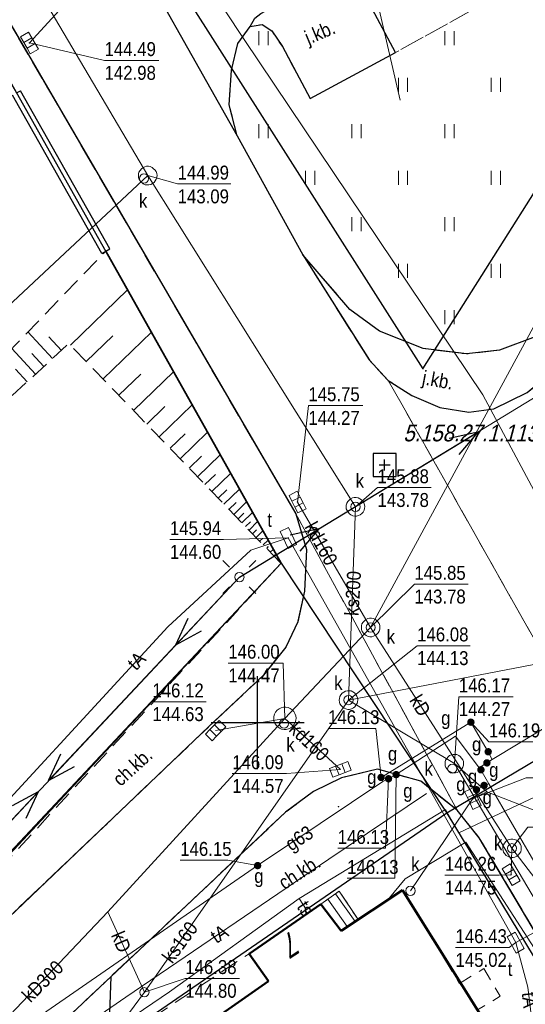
# Model space of a CAD drawing. Header units: metres. Extents: x 5552311 to 5555313, y 5709371 to 5712599.
# Tile 51 of 71: x 5554537 to 5554564, y 5710685 to 5710738. Entities that reach past the tile are written whole.
import ezdxf
from ezdxf.enums import TextEntityAlignment as Align

# ---------------------------------------------------------------- set-up
doc = ezdxf.new("R2010")
doc.units = ezdxf.units.M
doc.header["$MEASUREMENT"] = 0
for name, pattern in [('1.0_0.5', [1.5, 1, -0.5]), ('1.5_0.5', [2, 1.5, -0.5]), ('suep_nn_500', [0])]:
    doc.linetypes.add(name, pattern=pattern)
doc.layers.get('0').update_dxf_attribs({"color": 2, "linetype": 'CONTINUOUS', "lineweight": 5})
for name, color, linetype in [('000 Inne (niezydentyfikowane)', 7, 'CONTINUOUS'), ('203-punkt graniczny', 7, 'CONTINUOUS'), ('217-kontur klasyfikacyjny', 7, 'CONTINUOUS'), ('218-kontur użytku gruntowego', 60, 'CONTINUOUS'), ('219-działka ewidencyjna', 7, 'CONTINUOUS'), ('238-Punkt adresowy budynku', 7, 'CONTINUOUS'), ('312-budynek ewidencyjny', 7, 'CONTINUOUS'), ('352-schody', 7, 'CONTINUOUS'), ('chodnik', 7, 'CONTINUOUS'), ('chodnik-Atr17', 7, 'CONTINUOUS'), ('jezdnia', 7, 'CONTINUOUS'), ('jezdnia-Atr17', 7, 'CONTINUOUS'), ('kratka ściekowa', 7, 'CONTINUOUS'), ('krawężnik', 7, 'CONTINUOUS'), ('latarnia', 7, 'CONTINUOUS'), ('ogrodzenie trwałe', 7, 'CONTINUOUS'), ('przewód elektroenergetyczny niskiego napięcia', 7, 'CONTINUOUS'), ('przewód elektroenergetyczny podziemny', 7, 'CONTINUOUS'), ('przewód gazowy', 7, 'CONTINUOUS'), ('przewód gazowy-Atr1', 7, 'CONTINUOUS'), ('przewód kanalizacyjny', 7, 'CONTINUOUS'), ('przewód kanalizacyjny-Atr1', 7, 'CONTINUOUS'), ('przewód telekomunikacyjny podziemny', 7, 'CONTINUOUS'), ('przewód telekomunikacyjny podziemny-Atr1', 7, 'CONTINUOUS'), ('przewód wodociągowy', 7, 'CONTINUOUS'), ('rzedna', 7, 'CONTINUOUS'), ('rzedna-Atr2', 7, 'CONTINUOUS'), ('rzedna-Atr3', 7, 'CONTINUOUS'), ('skarpa nieumocniona', 7, 'CONTINUOUS'), ('studnia kanalizacyjna', 7, 'CONTINUOUS'), ('szafa telekomunikacyjna lub kontener', 7, 'CONTINUOUS'), ('szafa telekomunikacyjna lub kontener-Atr17', 7, 'CONTINUOUS'), ('Szczegółowa osnowa geodezyjna pozioma', 7, 'CONTINUOUS'), ('Szczegółowa osnowa geodezyjna pozioma-Atr103', 7, 'CONTINUOUS'), ('słup przewodów napowietrznych', 7, 'CONTINUOUS'), ('trawnik', 7, 'CONTINUOUS'), ('Wstawianie ramki sekcyjnej z opisem', 7, 'CONTINUOUS'), ('właz do komory lub kanału - okrągły', 7, 'CONTINUOUS'), ('właz do komory lub kanału - okrągły-Atr17', 7, 'CONTINUOUS'), ('zasuwa lub zawór', 7, 'CONTINUOUS'), ('zasuwa lub zawór-Atr17', 7, 'CONTINUOUS'), ('ściana oporowa (linia)', 7, 'CONTINUOUS')]:
    doc.layers.add(name, color=color, linetype=linetype)
doc.styles.get("Standard").update_dxf_attribs({"font": 'Working1250', "width": 0.75})
doc.linetypes.add('902-500', pattern='A,3.75,0,[1,ksztalty.shx,S=0.5,R=0,X=0,Y=0],3.75', length=7.5)
doc.linetypes.add('otdn_500', pattern='A,5,0,[21,ksztalty.shx,S=0.5,R=0,X=0,Y=0]', length=5)

# ---------------------------------------------------------------- blocks, each defined once
blk = doc.blocks.new('203')
at = {"linetype": 'Continuous', "lineweight": 0}
h = blk.add_hatch(color=94, dxfattribs=at)
edge = h.paths.add_edge_path()
edge.add_arc((0, 0), 0.045, 0, 360)
blk = doc.blocks.new('US05')
at = {"color": 0, "linetype": 'Continuous', "lineweight": 13}
for p, q in [((-0.525, -0.25), (-0.525, 0.25)), ((-0.525, 0.25), (-0.175, 0.25)), ((-0.175, -0.25), (-0.175, 0.25)), ((-0.175, 0.25), (0.175, 0.25)), ((0.175, -0.25), (0.175, 0.25)), ((0.175, 0.25), (0.525, 0.25)), ((0.525, -0.25), (0.525, 0.25)), ((-0.525, -0.25), (-0.175, -0.25)), ((-0.175, -0.25), (0.175, -0.25)), ((0.175, -0.25), (0.525, -0.25))]:
    blk.add_line(p, q, dxfattribs=at)
blk = doc.blocks.new('PW01')
at = {"linetype": 'Continuous', "lineweight": 13}
h = blk.add_hatch(color=0, dxfattribs=at)
edge = h.paths.add_edge_path()
edge.add_arc((0, 0), 0.045, 0, 360)
blk = doc.blocks.new('US22')
at = {"color": 0, "linetype": 'Continuous', "lineweight": 13}
blk.add_circle((0, 0), 0.25, dxfattribs=at)
blk = doc.blocks.new('US25')
at = {"linetype": 'Continuous', "lineweight": 0}
h = blk.add_hatch(color=0, dxfattribs=at)
edge = h.paths.add_edge_path()
edge.add_arc((0, 0), 0.2, 0, 360)
blk = doc.blocks.new('US20')
at = {"color": 0, "linetype": 'Continuous', "lineweight": 13}
for p, q in [((-0.5, -0.25), (-0.5, 0.25)), ((-0.5, 0.25), (0.5, 0.25)), ((0.5, -0.25), (0.5, 0.25)), ((-0.5, -0.25), (0.5, -0.25))]:
    blk.add_line(p, q, dxfattribs=at)
blk = doc.blocks.new('SUEP1')
at = {"color": 0, "linetype": 'Continuous'}
for p, q in [((0, 0), (5, 0)), ((5, 0), (3.5, 0.5)), ((5, 0), (3.5, -0.5)), ((5, 0), (15, 0)), ((15, 0), (13.5, 0.5)), ((15, 0), (13.5, -0.5))]:
    blk.add_line(p, q, dxfattribs=at)
blk = doc.blocks.new('TU04')
at = {"color": 0, "linetype": 'Continuous', "lineweight": 13}
for p, q in [((0, 0), (0, 0.75)), ((0.5, 0), (0.5, 0.75))]:
    blk.add_line(p, q, dxfattribs=at)
blk = doc.blocks.new('US15')
at = {"color": 0, "linetype": 'Continuous', "lineweight": 13}
blk.add_circle((0, 0), 0.25, dxfattribs=at)
blk = doc.blocks.new('SM01')
at = {"color": 0, "linetype": 'Continuous', "lineweight": 13}
for p, q in [((-0.53, 0.531), (-0.883, 0.884)), ((0.531, 0.531), (0.884, 0.884)), ((-0.53, -0.53), (-0.883, -0.883)), ((0.531, -0.53), (0.884, -0.883))]:
    blk.add_line(p, q, dxfattribs=at)
blk.add_circle((0, 0), 0.25, dxfattribs=at)
blk = doc.blocks.new('OSSP')
at = {"color": 0}
for p, q in [((-0.626, 0.625), (-0.626, -0.625)), ((-0.626, 0.625), (-0.626, -0.625)), ((0.624, 0.625), (-0.626, 0.625)), ((0.624, 0.625), (-0.626, 0.625)), ((0.624, -0.625), (0.624, 0.625)), ((0.624, -0.625), (0.624, 0.625)), ((0.3, 0), (-0.3, 0)), ((0.3, 0), (-0.3, 0)), ((0, -0.3), (0, 0.3)), ((0, -0.3), (0, 0.3)), ((-0.626, -0.625), (0.624, -0.625)), ((-0.626, -0.625), (0.624, -0.625))]:
    blk.add_line(p, q, dxfattribs=at)
blk = doc.blocks.new('RAMKA500K')
at = {"color": 0}
for p, q in [((150, 197.5), (150, 202.5)), ((147.5, 200), (152.5, 200))]:
    blk.add_line(p, q, dxfattribs=at)

msp = doc.modelspace()

# ---------------------------------------------------------------- linework, layer by layer
at = {"layer": '000 Inne (niezydentyfikowane)', "color": 8, "linetype": 'Continuous', "lineweight": 25, "flags": 128}
for points in [[(5554539.93, 5710720.29), (5554543.01, 5710723.26)], [(5554538.97, 5710719.56), (5554537.65, 5710721)], [(5554539.45, 5710720), (5554538.77, 5710720.73)], [(5554540.78, 5710719.4), (5554542.21, 5710720.78)], [(5554541.69, 5710718.47), (5554544.29, 5710720.98)], [(5554538.05, 5710718.72), (5554536.78, 5710720.1)], [(5554538.5, 5710719.14), (5554537.86, 5710719.84)], [(5554537.6, 5710718.31), (5554536.98, 5710718.99)], [(5554542.54, 5710717.59), (5554543.72, 5710718.73)], [(5554543.33, 5710716.77), (5554545.48, 5710718.85)], [(5554544.7, 5710715.36), (5554546.48, 5710717.08)], [(5554544.04, 5710716.03), (5554545.02, 5710716.98)], [(5554545.29, 5710714.74), (5554546.1, 5710715.52)], [(5554545.83, 5710714.18), (5554547.3, 5710715.61)], [(5554546.77, 5710713.21), (5554547.99, 5710714.39)], [(5554546.32, 5710713.67), (5554546.99, 5710714.32)], [(5554547.17, 5710712.79), (5554547.73, 5710713.33)], [(5554547.54, 5710712.41), (5554548.55, 5710713.38)], [(5554547.88, 5710712.06), (5554548.34, 5710712.5)], [(5554548.19, 5710711.74), (5554549.02, 5710712.55)], [(5554548.46, 5710711.45), (5554548.84, 5710711.82)], [(5554548.72, 5710711.19), (5554549.41, 5710711.86)], [(5554548.95, 5710710.95), (5554549.26, 5710711.26)], [(5554549.16, 5710710.74), (5554549.73, 5710711.29)], [(5554549.35, 5710710.54), (5554549.61, 5710710.79)], [(5554549.54, 5710710.34), (5554550, 5710710.8)], [(5554549.73, 5710710.15), (5554549.94, 5710710.35)], [(5554549.92, 5710709.95), (5554550.28, 5710710.3)], [(5554550.11, 5710709.75), (5554550.26, 5710709.9)], [(5554550.3, 5710709.56), (5554550.56, 5710709.81)], [(5554550.49, 5710709.36), (5554550.59, 5710709.46)], [(5554550.68, 5710709.16), (5554550.84, 5710709.31)], [(5554550.87, 5710708.96), (5554550.92, 5710709.02)], [(5554551.06, 5710708.77), (5554551.11, 5710708.82)]]:
    msp.add_lwpolyline(points, dxfattribs=at)
at = {"layer": '217-kontur klasyfikacyjny', "color": 3, "linetype": 'Continuous', "lineweight": 18, "flags": 128}
for points in [[(5554551.26, 5710708.56), (5554531.77, 5710743.2)], [(5554535.63, 5710691.83), (5554551.26, 5710708.56)]]:
    msp.add_lwpolyline(points, dxfattribs=at)
at = {"layer": '218-kontur użytku gruntowego', "linetype": 'Continuous', "lineweight": 9, "flags": 128}
for points in [[(5554551.26, 5710708.56), (5554531.77, 5710743.2)], [(5554531.77, 5710743.2), (5554551.26, 5710708.56)], [(5554535.63, 5710691.83), (5554551.26, 5710708.56)], [(5554551.26, 5710708.56), (5554535.63, 5710691.83)], [(5554560.18, 5710695.12), (5554536.59, 5710678.92)], [(5554536.59, 5710678.92), (5554560.18, 5710695.12)], [(5554569.11, 5710680.39), (5554560.18, 5710695.12)], [(5554560.18, 5710695.12), (5554569.11, 5710680.39)]]:
    msp.add_lwpolyline(points, dxfattribs=at)
at = {"layer": '219-działka ewidencyjna', "color": 94, "linetype": 'Continuous', "lineweight": 30, "flags": 128}
for points in [[(5554540.56, 5710747.79), (5554558.89, 5710719.02)], [(5554531.77, 5710743.2), (5554551.26, 5710708.56)], [(5554558.89, 5710719.02), (5554569.26, 5710735.43)], [(5554551.26, 5710708.56), (5554535.63, 5710691.83)], [(5554551.26, 5710708.56), (5554560.18, 5710695.12)], [(5554574.92, 5710703.89), (5554560.18, 5710695.12)], [(5554560.18, 5710695.12), (5554536.59, 5710678.92)], [(5554560.18, 5710695.12), (5554569.11, 5710680.39)]]:
    msp.add_lwpolyline(points, dxfattribs=at)
at = {"layer": '312-budynek ewidencyjny', "color": 8, "linetype": 'Continuous', "lineweight": 50, "flags": 128}
for points in [[(5554554.49, 5710688.81), (5554557.8, 5710690.99)], [(5554557.8, 5710690.99), (5554565.85, 5710678.11)], [(5554549.54, 5710687.57), (5554553.4, 5710690.24)], [(5554553.4, 5710690.24), (5554554.49, 5710688.81)], [(5554550.59, 5710686.09), (5554549.54, 5710687.57)], [(5554547.18, 5710683.71), (5554550.59, 5710686.09)]]:
    msp.add_lwpolyline(points, dxfattribs=at)
at = {"layer": '352-schody', "color": 8, "linetype": 'Continuous', "lineweight": 18, "flags": 128}
msp.add_lwpolyline([(5554555.4, 5710689.41), (5554554.49, 5710688.81), (5554553.4, 5710690.24), (5554554.39, 5710690.94)], close=True, dxfattribs=at)
msp.add_lwpolyline([(5554555.4, 5710689.41), (5554554.49, 5710688.81), (5554553.4, 5710690.24), (5554554.39, 5710690.94)], close=True, dxfattribs=at)
for points in [[(5554554.186, 5710690.796), (5554555.24, 5710689.305)], [(5554553.778, 5710690.507), (5554554.823, 5710689.029)]]:
    msp.add_lwpolyline(points, dxfattribs=at)
at = {"layer": 'chodnik', "color": 8, "linetype": '1.0_0.5', "lineweight": 18, "flags": 128}
for points in [[(5554554.93, 5710740.69), (5554557.41, 5710736.01), (5554562.06, 5710738.58), (5554559.52, 5710743.21)], [(5554547.38, 5710699.78), (5554550.31, 5710702.54), (5554551.51, 5710704.05), (5554552.16, 5710705.41), (5554552.53, 5710707.06), (5554552.63, 5710709.3), (5554552.05, 5710711.22), (5554536.22, 5710738.38), (5554534.52, 5710738.29), (5554535.52, 5710736.52), (5554537.04, 5710733.84), (5554541.84, 5710725.34), (5554551.26, 5710708.56), (5554528.82, 5710684.19), (5554530.25, 5710683.47)], [(5554543.06, 5710683.29), (5554549.54, 5710687.57), (5554553.4, 5710690.24), (5554554.39, 5710690.94), (5554555.4, 5710689.41), (5554557.8, 5710690.99), (5554560.86, 5710685.97), (5554562.16, 5710686.78), (5554563.05, 5710685.29), (5554561.83, 5710684.55), (5554565.85, 5710678.11), (5554569.6, 5710680.85), (5554561.92, 5710693.81), (5554560.73, 5710695.29), (5554558.78, 5710696.84), (5554556.44, 5710697.5), (5554554.52, 5710697.03), (5554553.01, 5710696.3), (5554551.5, 5710695.18), (5554542.1, 5710686.33), (5554542.04, 5710684.38)]]:
    msp.add_lwpolyline(points, close=True, dxfattribs=at)
at = {"layer": 'jezdnia', "color": 8, "linetype": '1.5_0.5', "lineweight": 18, "flags": 128}
for points in [[(5554518.33, 5710769.05), (5554532.95, 5710743.99), (5554536.22, 5710738.38), (5554552.05, 5710711.22), (5554560.73, 5710695.29), (5554561.92, 5710693.81), (5554569.6, 5710680.85), (5554575.73, 5710670.65), (5554603.83, 5710627.01), (5554609.82, 5710629.69), (5554596.71, 5710647.84), (5554578.75, 5710672.96), (5554575.45, 5710680.03), (5554574.11, 5710683.4), (5554573.92, 5710684.32), (5554574.13, 5710685.01), (5554574.57, 5710685.19), (5554574.89, 5710691.25), (5554574.9, 5710691.73), (5554573.99, 5710692.3), (5554571.83, 5710693.35), (5554570.46, 5710694.21), (5554569.64, 5710695.02), (5554566.41, 5710700.42), (5554565.96, 5710701.56), (5554565.65, 5710703.1), (5554557.03, 5710718.39), (5554556.01, 5710719.47), (5554552.43, 5710725.14), (5554548.9, 5710731.54), (5554542.14, 5710743.53), (5554541.8, 5710744.15), (5554539.98, 5710747.24), (5554537.84, 5710750.92), (5554526.91, 5710768.76), (5554523.93, 5710773.48)], [(5554583.32, 5710757.25), (5554582.15, 5710756.16), (5554581.15, 5710755.44), (5554580.04, 5710754.99), (5554578.58, 5710754.93), (5554574.16, 5710755.21), (5554571.79, 5710755.2), (5554569.58, 5710754.97), (5554567.72, 5710754.49), (5554565.98, 5710753.71), (5554555.53, 5710748.09), (5554551.94, 5710746.1), (5554545.43, 5710742.72), (5554544.88, 5710742.57), (5554544.11, 5710742.58), (5554543.22, 5710742.82), (5554542.14, 5710743.53), (5554548.9, 5710731.54), (5554548.47, 5710733.21), (5554548.59, 5710735.06), (5554548.93, 5710736.5), (5554549.6, 5710737.42), (5554549.85, 5710737.86), (5554550.17, 5710738.11), (5554554.93, 5710740.69), (5554559.52, 5710743.21), (5554569.53, 5710748.58), (5554570.15, 5710748.98), (5554570.99, 5710749), (5554571.98, 5710748.64), (5554573.22, 5710747.8), (5554574.58, 5710746.23), (5554575.17, 5710745.04), (5554575.37, 5710743.43), (5554575.1, 5710742.43)], [(5554557.03, 5710718.39), (5554565.65, 5710703.1), (5554565.71, 5710705.01), (5554566.29, 5710707.16), (5554566.78, 5710708.15), (5554567.85, 5710709.44), (5554569.93, 5710712.16), (5554571.95, 5710715.14), (5554573.35, 5710717.47), (5554574.34, 5710719.45), (5554575.76, 5710723.25), (5554577.25, 5710728.01), (5554577.94, 5710729.93), (5554579.03, 5710731.87), (5554580.33, 5710733.32), (5554587.63, 5710749.73), (5554588.09, 5710751.34), (5554588.86, 5710752.96), (5554583.32, 5710757.25), (5554575.1, 5710742.43), (5554571.11, 5710732), (5554568.07, 5710723.54), (5554566.52, 5710719.85), (5554565.82, 5710718.82), (5554564.49, 5710717.74), (5554562.71, 5710716.87), (5554561.36, 5710716.68), (5554559.8, 5710716.93), (5554558.29, 5710717.57)], [(5554549.6, 5710737.42), (5554550.25, 5710737.52), (5554550.77, 5710737.18), (5554551.33, 5710736.33), (5554552.82, 5710733.54), (5554557.41, 5710736.01), (5554554.93, 5710740.69), (5554550.17, 5710738.11), (5554549.85, 5710737.86)], [(5554568.07, 5710723.54), (5554566.61, 5710721.82), (5554564.93, 5710720.73), (5554563, 5710720.02), (5554561.23, 5710719.81), (5554558.9, 5710720.1), (5554556.56, 5710721.04), (5554554.96, 5710722.2), (5554552.43, 5710725.14), (5554556.01, 5710719.47), (5554557.03, 5710718.39), (5554558.29, 5710717.57), (5554559.8, 5710716.93), (5554561.36, 5710716.68), (5554562.71, 5710716.87), (5554564.49, 5710717.74), (5554565.82, 5710718.82), (5554566.52, 5710719.85)], [(5554552.05, 5710711.22), (5554552.63, 5710709.3), (5554552.53, 5710707.06), (5554552.16, 5710705.41), (5554551.51, 5710704.05), (5554550.31, 5710702.54), (5554547.38, 5710699.78), (5554530.25, 5710683.47), (5554518.24, 5710671.52), (5554515.19, 5710668.72), (5554512.43, 5710666.27), (5554509.44, 5710663.6), (5554503.12, 5710658.09), (5554494.7, 5710651.01), (5554489.25, 5710646.55), (5554488.04, 5710645.72), (5554487.11, 5710645.3), (5554485.69, 5710644.79), (5554478.94, 5710642.57), (5554477.43, 5710642.29), (5554475.08, 5710642.25), (5554473.42, 5710642.28), (5554472.43, 5710638.71), (5554473.93, 5710638.51), (5554474.43, 5710637.77), (5554474.72, 5710636.97), (5554474.66, 5710636.42), (5554473.93, 5710635.73), (5554466.73, 5710630.76), (5554450.45, 5710621.12), (5554425.4, 5710609.05), (5554418.6, 5710605.89), (5554417.15, 5710605.26), (5554415.76, 5710605.21), (5554414.27, 5710606.27), (5554419.6, 5710598.38), (5554419.68, 5710600.26), (5554420.54, 5710601.39), (5554426.32, 5710604.38), (5554450.17, 5710615.94), (5554455.64, 5710618.96), (5554457.51, 5710620.02), (5554470.33, 5710627.61), (5554480.55, 5710633.59), (5554490.93, 5710638.9), (5554493.53, 5710640.11), (5554500.28, 5710648.12), (5554500.93, 5710648.88), (5554511.72, 5710657.89), (5554514.76, 5710660.52), (5554517.05, 5710662.45), (5554519.99, 5710665.18), (5554525.09, 5710670.03), (5554526.61, 5710671.37), (5554527.35, 5710672.08), (5554528.16, 5710672.64), (5554535.47, 5710679.96), (5554536.25, 5710680.82), (5554537.58, 5710682.07), (5554542.1, 5710686.33), (5554551.5, 5710695.18), (5554553.01, 5710696.3), (5554554.52, 5710697.03), (5554556.44, 5710697.5), (5554558.78, 5710696.84), (5554560.73, 5710695.29)], [(5554540.13, 5710681.31), (5554543.06, 5710683.29), (5554542.04, 5710684.38), (5554542.1, 5710686.33), (5554537.58, 5710682.07), (5554539.48, 5710682)]]:
    msp.add_lwpolyline(points, close=True, dxfattribs=at)
at = {"layer": 'krawężnik', "color": 8, "linetype": 'Continuous', "lineweight": 25, "flags": 128}
for points in [[(5554542.14, 5710743.53), (5554548.9, 5710731.54)], [(5554549.6, 5710737.42), (5554549.85, 5710737.86), (5554550.17, 5710738.11), (5554554.93, 5710740.69)], [(5554552.82, 5710733.54), (5554557.41, 5710736.01), (5554554.93, 5710740.69)], [(5554536.22, 5710738.38), (5554552.05, 5710711.22), (5554552.63, 5710709.3), (5554552.53, 5710707.06), (5554552.16, 5710705.41), (5554551.51, 5710704.05), (5554550.31, 5710702.54), (5554547.38, 5710699.78), (5554530.25, 5710683.47)], [(5554548.9, 5710731.54), (5554548.47, 5710733.21), (5554548.59, 5710735.06), (5554548.93, 5710736.5), (5554549.6, 5710737.42)], [(5554549.6, 5710737.42), (5554550.25, 5710737.52), (5554550.77, 5710737.18), (5554551.33, 5710736.33), (5554552.82, 5710733.54)], [(5554548.9, 5710731.54), (5554552.43, 5710725.14)], [(5554568.07, 5710723.54), (5554566.61, 5710721.82), (5554564.93, 5710720.73), (5554563, 5710720.02), (5554561.23, 5710719.81), (5554558.9, 5710720.1), (5554556.56, 5710721.04), (5554554.96, 5710722.2), (5554552.43, 5710725.14)], [(5554552.43, 5710725.14), (5554556.01, 5710719.47), (5554557.03, 5710718.39), (5554558.29, 5710717.57), (5554559.8, 5710716.93), (5554561.36, 5710716.68), (5554562.71, 5710716.87), (5554564.49, 5710717.74), (5554565.82, 5710718.82), (5554566.52, 5710719.85), (5554568.07, 5710723.54)], [(5554569.6, 5710680.85), (5554561.92, 5710693.81), (5554560.73, 5710695.29), (5554558.78, 5710696.84), (5554556.44, 5710697.5), (5554554.52, 5710697.03), (5554553.01, 5710696.3), (5554551.5, 5710695.18), (5554542.1, 5710686.33)], [(5554537.58, 5710682.07), (5554542.1, 5710686.33)], [(5554542.1, 5710686.33), (5554542.04, 5710684.38), (5554543.06, 5710683.29)]]:
    msp.add_lwpolyline(points, dxfattribs=at)
at = {"layer": 'ogrodzenie trwałe', "color": 8, "linetype": '902-500', "lineweight": 35, "flags": 128}
msp.add_lwpolyline([(5554526.67, 5710682.37), (5554551.26, 5710708.56), (5554541.84, 5710725.34)], dxfattribs=at)
at = {"layer": 'przewód elektroenergetyczny niskiego napięcia', "color": 1, "linetype": 'suep_nn_500', "lineweight": 18, "flags": 128}
for points in [[(5554549.02, 5710707.82), (5554592.74, 5710734.42)], [(5554592.74, 5710734.42), (5554549.02, 5710707.82)], [(5554527.93, 5710685.33), (5554549.02, 5710707.82)]]:
    msp.add_lwpolyline(points, dxfattribs=at)
at = {"layer": 'przewód elektroenergetyczny podziemny', "color": 1, "linetype": 'Continuous', "lineweight": 18, "flags": 128}
msp.add_lwpolyline([(5554594.82, 5710652.52), (5554583.35, 5710666.71), (5554579.37, 5710672.77), (5554575.71, 5710680.04), (5554574.03, 5710684.3), (5554568.75, 5710681.89), (5554561.2, 5710693.57), (5554557.94, 5710691.6), (5554557.01, 5710690.47)], dxfattribs=at)
at = {"layer": 'przewód gazowy', "color": 40, "linetype": 'Continuous', "lineweight": 18, "flags": 128}
for points in [[(5554562.62, 5710698.02), (5554566.63, 5710700.44), (5554569.08, 5710704.48), (5554570.03, 5710709.35), (5554574.01, 5710732.01), (5554575.76, 5710735.15), (5554579.54, 5710741.73)], [(5554562.62, 5710698.02), (5554562.4, 5710698.43), (5554561.47, 5710700.02), (5554556.64, 5710697.05), (5554556.74, 5710696.83)], [(5554556.74, 5710696.83), (5554557.04, 5710696.98), (5554557.45, 5710697.2), (5554560.64, 5710699.26), (5554561.91, 5710697.57)], [(5554561.91, 5710697.57), (5554562.33, 5710697.83), (5554562.62, 5710698.02)], [(5554561.91, 5710697.57), (5554562.01, 5710697.46), (5554562.43, 5710696.7), (5554564.98, 5710692.34), (5554567.11, 5710687.7), (5554568.27, 5710686.09), (5554568.29, 5710686.03)], [(5554535.08, 5710677.07), (5554534.66, 5710678.05), (5554535.51, 5710682.32), (5554550, 5710692.31), (5554556.74, 5710696.83)], [(5554561.77, 5710696.39), (5554562.18, 5710696.62), (5554562.43, 5710696.7)]]:
    msp.add_lwpolyline(points, dxfattribs=at)
at = {"layer": 'przewód kanalizacyjny', "color": 34, "linetype": 'Continuous', "lineweight": 18, "flags": 128}
for points in [[(5554554.89, 5710701.21), (5554555.26, 5710711.6), (5554544.09, 5710729.4), (5554535.91, 5710743.26), (5554545.02, 5710749.67)], [(5554537.73, 5710736.53), (5554547.49, 5710747.18)], [(5554576.92, 5710743.55), (5554556.08, 5710705.11)], [(5554500.31, 5710688.46), (5554544.09, 5710729.4)], [(5554552.15, 5710711.85), (5554556.08, 5710705.11)], [(5554554.89, 5710701.21), (5554579.77, 5710705.99), (5554587.41, 5710705.76)], [(5554556.08, 5710705.11), (5554551.47, 5710700.22)], [(5554556.08, 5710705.11), (5554563.68, 5710693.24), (5554567.54, 5710688.19)], [(5554554.89, 5710701.21), (5554543.91, 5710685.5)], [(5554590.84, 5710649.16), (5554588.02, 5710653.97), (5554581.05, 5710664.07), (5554568.42, 5710684.56), (5554560.58, 5710697.79), (5554554.89, 5710701.21)], [(5554578.42, 5710600.72), (5554531.42, 5710678.76), (5554541.94, 5710689.82), (5554551.47, 5710700.22)], [(5554547.74, 5710699.57), (5554551.47, 5710700.22)], [(5554554.45, 5710697.48), (5554551.47, 5710700.22)], [(5554560.58, 5710697.79), (5554562.33, 5710696.28)], [(5554558.22, 5710690.96), (5554561.58, 5710695.91), (5554562.33, 5710696.28)], [(5554562.33, 5710696.28), (5554572.81, 5710692.2)], [(5554563.63, 5710691.82), (5554563.68, 5710693.24)], [(5554541.94, 5710689.82), (5554543.91, 5710685.5)], [(5554543.91, 5710685.5), (5554540.59, 5710681)]]:
    msp.add_lwpolyline(points, dxfattribs=at)
at = {"layer": 'przewód telekomunikacyjny podziemny', "color": 30, "linetype": 'Continuous', "lineweight": 18, "flags": 128}
for points in [[(5554317.21, 5710833.83), (5554356.9, 5710836.65), (5554361, 5710837.04), (5554369.52, 5710837.23), (5554386.11, 5710836.9), (5554394.5, 5710835.65), (5554412.61, 5710830.86), (5554421.2, 5710828.39), (5554430.33, 5710825.06), (5554451.4, 5710816.48), (5554464.2, 5710811), (5554481.18, 5710802.85), (5554496.83, 5710794.44), (5554506.51, 5710787.97), (5554515.88, 5710781.61), (5554520.23, 5710777.65), (5554530.54, 5710765.02), (5554534.16, 5710759.48), (5554549.27, 5710736.72), (5554562.12, 5710717.62), (5554571.48, 5710700.1)], [(5554592.74, 5710734.42), (5554592.52, 5710734.58), (5554589.4, 5710735.12), (5554587.15, 5710734.02), (5554584.18, 5710732.81), (5554581.94, 5710731.73), (5554580.69, 5710730.04), (5554579.34, 5710726.78), (5554576.7, 5710719.1), (5554574.27, 5710710.79), (5554572.35, 5710703.58), (5554570.59, 5710698.68), (5554560.83, 5710694.08), (5554560.1, 5710695.33), (5554552.23, 5710690.54), (5554545.26, 5710685.53), (5554536.07, 5710679.29), (5554537.92, 5710674.67)], [(5554528.93, 5710687.56), (5554532.94, 5710691.89), (5554545.17, 5710705.15), (5554549.63, 5710709.27), (5554551.65, 5710709.92), (5554563.88, 5710688.17)], [(5554501.94, 5710648.88), (5554519.53, 5710663.4), (5554530.11, 5710671.94), (5554531, 5710673.56), (5554536.55, 5710676.08), (5554536.3, 5710676.65), (5554535.82, 5710677.8), (5554535.72, 5710679.29), (5554536.75, 5710680.99), (5554542.91, 5710685.24), (5554553.83, 5710692.66), (5554559.08, 5710696.19)], [(5554563.88, 5710688.17), (5554573.32, 5710693.31)], [(5554552.23, 5710690.54), (5554552.63, 5710689.94)], [(5554563.88, 5710688.17), (5554564.54, 5710685.78), (5554565.36, 5710678.96)]]:
    msp.add_lwpolyline(points, dxfattribs=at)
at = {"layer": 'przewód wodociągowy', "color": 5, "linetype": 'Continuous', "lineweight": 18, "flags": 128}
msp.add_lwpolyline([(5554549.9, 5710755.81), (5554550.84, 5710753.63), (5554554.47, 5710747.23), (5554557.67, 5710733.45)], dxfattribs=at)
at = {"layer": 'rzedna-Atr2', "color": 8, "lineweight": 5, "flags": 128}
for points in [[(5554537.73, 5710736.53), (5554541.77, 5710735.59), (5554544.687, 5710735.59)], [(5554544.09, 5710729.4), (5554545.7, 5710728.95), (5554548.554, 5710728.95)], [(5554552.15, 5710711.85), (5554552.73, 5710717.04), (5554555.653, 5710717.04)], [(5554555.26, 5710711.6), (5554556.45, 5710712.63), (5554559.336, 5710712.63)], [(5554551.65, 5710709.92), (5554548.17, 5710709.84), (5554545.284, 5710709.84)], [(5554556.08, 5710705.11), (5554558.43, 5710707.44), (5554561.316, 5710707.44)], [(5554554.89, 5710701.21), (5554558.58, 5710704.13), (5554561.428, 5710704.13)], [(5554551.47, 5710700.22), (5554551.38, 5710703.2), (5554548.425, 5710703.2)], [(5554544.34, 5710701.12), (5554547.226, 5710701.12)], [(5554560.58, 5710697.79), (5554560.82, 5710701.39), (5554563.743, 5710701.39)], [(5554556.64, 5710697.05), (5554556.35, 5710699.68), (5554553.789, 5710699.68)], [(5554561.47, 5710700.02), (5554562.44, 5710698.97), (5554564.97, 5710698.97)], [(5554554.45, 5710697.48), (5554551.56, 5710697.26), (5554548.637, 5710697.26)], [(5554557.04, 5710696.98), (5554556.87, 5710693.24), (5554554.309, 5710693.24)], [(5554557.45, 5710697.2), (5554557.38, 5710691.63), (5554554.819, 5710691.63)], [(5554561.58, 5710695.91), (5554564.45, 5710697.03), (5554567.304, 5710697.03)], [(5554563.68, 5710693.24), (5554564.53, 5710694.38), (5554567.384, 5710694.38)], [(5554550, 5710692.31), (5554548.4, 5710692.6), (5554545.839, 5710692.6)], [(5554563.63, 5710691.82), (5554562.99, 5710691.8), (5554560.073, 5710691.8)], [(5554563.88, 5710688.17), (5554563.53, 5710687.91), (5554560.644, 5710687.91)], [(5554543.91, 5710685.5), (5554546.11, 5710686.25), (5554549.022, 5710686.25)]]:
    msp.add_lwpolyline(points, dxfattribs=at)
at = {"layer": 'skarpa nieumocniona', "color": 8, "linetype": '1.0_0.5', "lineweight": 18, "flags": 128}
msp.add_lwpolyline([(5554515.78, 5710698.33), (5554539.85, 5710720.37), (5554551.26, 5710708.56), (5554541.84, 5710725.34)], close=True, dxfattribs=at)
msp.add_lwpolyline([(5554515.78, 5710698.33), (5554539.85, 5710720.37), (5554551.26, 5710708.56), (5554541.84, 5710725.34)], close=True, dxfattribs=at)
at = {"layer": 'studnia kanalizacyjna', "color": 34, "linetype": 'Continuous', "lineweight": 18, "flags": 128}
for points in [[(5554543.95, 5710728.91), (5554543.85, 5710728.96), (5554543.77, 5710729.02), (5554543.7, 5710729.1), (5554543.63, 5710729.19), (5554543.6, 5710729.29), (5554543.59, 5710729.39), (5554543.6, 5710729.49), (5554543.62, 5710729.59), (5554543.68, 5710729.68), (5554543.75, 5710729.76), (5554543.83, 5710729.82), (5554543.93, 5710729.87), (5554544.03, 5710729.9), (5554544.13, 5710729.9), (5554544.23, 5710729.88), (5554544.33, 5710729.83), (5554544.41, 5710729.77), (5554544.48, 5710729.7), (5554544.54, 5710729.61), (5554544.58, 5710729.51), (5554544.59, 5710729.41), (5554544.58, 5710729.31), (5554544.55, 5710729.21), (5554544.5, 5710729.12), (5554544.43, 5710729.03), (5554544.35, 5710728.97), (5554544.25, 5710728.92), (5554544.15, 5710728.9), (5554544.05, 5710728.9)], [(5554555.76, 5710711.61), (5554555.75, 5710711.51), (5554555.73, 5710711.41), (5554555.67, 5710711.31), (5554555.6, 5710711.23), (5554555.52, 5710711.17), (5554555.42, 5710711.12), (5554555.32, 5710711.1), (5554555.22, 5710711.09), (5554555.12, 5710711.11), (5554555.02, 5710711.16), (5554554.94, 5710711.22), (5554554.87, 5710711.3), (5554554.81, 5710711.39), (5554554.77, 5710711.48), (5554554.76, 5710711.58), (5554554.77, 5710711.68), (5554554.8, 5710711.79), (5554554.85, 5710711.88), (5554554.92, 5710711.96), (5554555, 5710712.02), (5554555.1, 5710712.07), (5554555.2, 5710712.09), (5554555.3, 5710712.1), (5554555.4, 5710712.08), (5554555.5, 5710712.03), (5554555.58, 5710711.97), (5554555.65, 5710711.89), (5554555.72, 5710711.81), (5554555.75, 5710711.71)], [(5554556.58, 5710705.12), (5554556.57, 5710705.02), (5554556.54, 5710704.92), (5554556.49, 5710704.83), (5554556.42, 5710704.75), (5554556.34, 5710704.69), (5554556.24, 5710704.64), (5554556.14, 5710704.61), (5554556.04, 5710704.61), (5554555.94, 5710704.63), (5554555.84, 5710704.68), (5554555.76, 5710704.73), (5554555.69, 5710704.81), (5554555.62, 5710704.9), (5554555.59, 5710705), (5554555.58, 5710705.1), (5554555.59, 5710705.2), (5554555.61, 5710705.3), (5554555.67, 5710705.39), (5554555.74, 5710705.47), (5554555.82, 5710705.54), (5554555.92, 5710705.59), (5554556.02, 5710705.61), (5554556.12, 5710705.61), (5554556.22, 5710705.6), (5554556.32, 5710705.55), (5554556.4, 5710705.49), (5554556.47, 5710705.41), (5554556.53, 5710705.32), (5554556.57, 5710705.22)], [(5554555.38, 5710701.12), (5554555.35, 5710701.02), (5554555.29, 5710700.93), (5554555.23, 5710700.85), (5554555.15, 5710700.79), (5554555.05, 5710700.74), (5554554.95, 5710700.71), (5554554.85, 5710700.71), (5554554.75, 5710700.73), (5554554.65, 5710700.78), (5554554.57, 5710700.84), (5554554.49, 5710700.91), (5554554.43, 5710701), (5554554.4, 5710701.1), (5554554.39, 5710701.2), (5554554.4, 5710701.3), (5554554.42, 5710701.4), (5554554.48, 5710701.49), (5554554.55, 5710701.58), (5554554.63, 5710701.64), (5554554.73, 5710701.69), (5554554.83, 5710701.71), (5554554.93, 5710701.71), (5554555.03, 5710701.7), (5554555.13, 5710701.65), (5554555.21, 5710701.59), (5554555.28, 5710701.51), (5554555.34, 5710701.42), (5554555.38, 5710701.32), (5554555.39, 5710701.22)], [(5554552.07, 5710700.24), (5554552.06, 5710700.12), (5554552.02, 5710700), (5554551.97, 5710699.89), (5554551.88, 5710699.78), (5554551.78, 5710699.71), (5554551.67, 5710699.66), (5554551.54, 5710699.63), (5554551.42, 5710699.62), (5554551.29, 5710699.65), (5554551.18, 5710699.7), (5554551.08, 5710699.77), (5554550.99, 5710699.86), (5554550.92, 5710699.97), (5554550.88, 5710700.09), (5554550.87, 5710700.21), (5554550.88, 5710700.33), (5554550.91, 5710700.45), (5554550.97, 5710700.56), (5554551.06, 5710700.67), (5554551.16, 5710700.74), (5554551.27, 5710700.79), (5554551.4, 5710700.82), (5554551.52, 5710700.83), (5554551.65, 5710700.8), (5554551.76, 5710700.75), (5554551.86, 5710700.68), (5554551.95, 5710700.59), (5554552.01, 5710700.48), (5554552.06, 5710700.36)], [(5554561.08, 5710697.8), (5554561.07, 5710697.7), (5554561.04, 5710697.6), (5554560.98, 5710697.51), (5554560.92, 5710697.43), (5554560.84, 5710697.37), (5554560.74, 5710697.32), (5554560.64, 5710697.29), (5554560.54, 5710697.29), (5554560.44, 5710697.31), (5554560.34, 5710697.36), (5554560.26, 5710697.41), (5554560.19, 5710697.49), (5554560.12, 5710697.58), (5554560.09, 5710697.68), (5554560.08, 5710697.78), (5554560.09, 5710697.88), (5554560.11, 5710697.98), (5554560.17, 5710698.07), (5554560.24, 5710698.15), (5554560.32, 5710698.22), (5554560.42, 5710698.27), (5554560.52, 5710698.29), (5554560.62, 5710698.29), (5554560.72, 5710698.28), (5554560.82, 5710698.23), (5554560.9, 5710698.17), (5554560.97, 5710698.09), (5554561.03, 5710698), (5554561.07, 5710697.9)], [(5554563.62, 5710693.74), (5554563.72, 5710693.74), (5554563.82, 5710693.72), (5554563.92, 5710693.68), (5554564.01, 5710693.62), (5554564.08, 5710693.54), (5554564.14, 5710693.45), (5554564.17, 5710693.35), (5554564.18, 5710693.25), (5554564.18, 5710693.15), (5554564.15, 5710693.05), (5554564.09, 5710692.96), (5554564.02, 5710692.88), (5554563.94, 5710692.82), (5554563.84, 5710692.76), (5554563.75, 5710692.74), (5554563.65, 5710692.74), (5554563.54, 5710692.76), (5554563.44, 5710692.81), (5554563.36, 5710692.86), (5554563.29, 5710692.94), (5554563.23, 5710693.03), (5554563.2, 5710693.13), (5554563.18, 5710693.23), (5554563.19, 5710693.33), (5554563.22, 5710693.43), (5554563.28, 5710693.52), (5554563.35, 5710693.6), (5554563.42, 5710693.67), (5554563.52, 5710693.72)]]:
    msp.add_lwpolyline(points, close=True, dxfattribs=at)
at = {"layer": 'trawnik', "color": 8, "linetype": '1.0_0.5', "lineweight": 18, "flags": 128}
msp.add_lwpolyline([(5554549.6, 5710737.42), (5554548.93, 5710736.5), (5554548.59, 5710735.06), (5554548.47, 5710733.21), (5554548.9, 5710731.54), (5554552.43, 5710725.14), (5554554.96, 5710722.2), (5554556.56, 5710721.04), (5554558.9, 5710720.1), (5554561.23, 5710719.81), (5554563, 5710720.02), (5554564.93, 5710720.73), (5554566.61, 5710721.82), (5554568.07, 5710723.54), (5554571.11, 5710732), (5554575.1, 5710742.43), (5554575.37, 5710743.43), (5554575.17, 5710745.04), (5554574.58, 5710746.23), (5554573.22, 5710747.8), (5554571.98, 5710748.64), (5554570.99, 5710749), (5554570.15, 5710748.98), (5554569.53, 5710748.58), (5554569.32, 5710748), (5554569.3, 5710747.24), (5554569.54, 5710746.43), (5554571.11, 5710743.5), (5554562.06, 5710738.58), (5554557.41, 5710736.01), (5554552.82, 5710733.54), (5554551.33, 5710736.33), (5554550.77, 5710737.18), (5554550.25, 5710737.52)], close=True, dxfattribs=at)
at = {"layer": 'ściana oporowa (linia)', "color": 8, "linetype": 'Continuous'}
for p, q in [((5554537.04, 5710733.84), (5554537.258, 5710733.963)), ((5554541.84, 5710725.34), (5554542.058, 5710725.463)), ((5554541.622, 5710725.217), (5554541.84, 5710725.34))]:
    msp.add_line(p, q, dxfattribs=at)
at = {"layer": 'ściana oporowa (linia)', "color": 8, "linetype": 'otdn_500'}
msp.add_line((5554542.058, 5710725.463), (5554537.258, 5710733.963), dxfattribs=at)
at = {"layer": 'ściana oporowa (linia)', "color": 8}
msp.add_line((5554541.622, 5710725.217), (5554536.822, 5710733.717), dxfattribs=at)

# ---------------------------------------------------------------- block references
at = {"layer": '203-punkt graniczny', "color": 8, "linetype": 'Continuous', "lineweight": 18}
for p in [(5554558.89, 5710719.02), (5554560.18, 5710695.12)]:
    msp.add_blockref('203', p, dxfattribs=at)
at = {"layer": 'kratka ściekowa', "color": 34, "linetype": 'Continuous', "lineweight": 18}
for p, rotation in [((5554537.73, 5710736.53), 300.01), ((5554552.15, 5710711.85), 116.937), ((5554547.74, 5710699.57), 45.216), ((5554554.45, 5710697.48), 21.186), ((5554561.58, 5710695.91), 295.115), ((5554563.63, 5710691.82), 300.822)]:
    msp.add_blockref('US05', p, dxfattribs=dict(at, rotation=rotation))
at = {"layer": 'latarnia', "color": 8, "linetype": 'Continuous', "lineweight": 18}
msp.add_blockref('SM01', (5554549.02, 5710707.82), dxfattribs=at)
at = {"layer": 'przewód elektroenergetyczny niskiego napięcia', "color": 1, "linetype": 'Continuous', "lineweight": 18}
for p, rotation in [((5554549.02, 5710707.82), 31.317), ((5554549.02, 5710707.82), 226.84), ((5554527.93, 5710685.33), 46.84)]:
    msp.add_blockref('SUEP1', p, dxfattribs=dict(at, rotation=rotation))
at = {"layer": 'rzedna', "color": 34, "linetype": 'Continuous', "lineweight": 18}
for p, rotation in [((5554537.73, 5710736.53), 300.01), ((5554552.15, 5710711.85), 116.937), ((5554544.34, 5710701.12), 45.216), ((5554561.58, 5710695.91), 295.115), ((5554554.35, 5710695.48), 21.186), ((5554563.63, 5710691.82), 300.822)]:
    msp.add_blockref('PW01', p, dxfattribs=dict(at, rotation=rotation))
for p in [(5554544.09, 5710729.4), (5554555.26, 5710711.6), (5554556.08, 5710705.11), (5554554.89, 5710701.21), (5554551.47, 5710700.22), (5554560.58, 5710697.79), (5554563.68, 5710693.24), (5554543.91, 5710685.5)]:
    msp.add_blockref('PW01', p, dxfattribs=at)
at = {"layer": 'rzedna', "color": 30, "linetype": 'Continuous', "lineweight": 18}
for p, rotation in [((5554551.65, 5710709.92), 295.419), ((5554563.88, 5710688.17), 298.8859999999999)]:
    msp.add_blockref('PW01', p, dxfattribs=dict(at, rotation=rotation))
at = {"layer": 'rzedna', "color": 40, "linetype": 'Continuous', "lineweight": 18}
for p in [(5554561.47, 5710700.02), (5554562.4, 5710698.43), (5554562.01, 5710697.46), (5554562.33, 5710697.83), (5554556.64, 5710697.05), (5554557.04, 5710696.98), (5554557.45, 5710697.2), (5554561.77, 5710696.39), (5554562.18, 5710696.62), (5554550, 5710692.31)]:
    msp.add_blockref('PW01', p, dxfattribs=at)
at = {"layer": 'szafa telekomunikacyjna lub kontener', "color": 30, "linetype": 'Continuous', "lineweight": 18}
for p, rotation in [((5554551.65, 5710709.92), 295.419), ((5554563.88, 5710688.17), 298.8859999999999)]:
    msp.add_blockref('US20', p, dxfattribs=dict(at, rotation=rotation))
at = {"layer": 'Szczegółowa osnowa geodezyjna pozioma', "color": 8, "linetype": 'Continuous', "lineweight": 18}
msp.add_blockref('OSSP', (5554556.832, 5710713.843), dxfattribs=at)
at = {"layer": 'słup przewodów napowietrznych', "color": 8, "linetype": 'Continuous', "lineweight": 18}
msp.add_blockref('US15', (5554549.02, 5710707.82), dxfattribs=at)
at = {"layer": 'trawnik', "color": 8, "linetype": 'Continuous', "lineweight": 18}
for p in [(5554550.069, 5710736.409), (5554560.069, 5710736.409), (5554557.569, 5710733.909), (5554562.569, 5710733.909), (5554550.069, 5710731.409), (5554555.069, 5710731.409), (5554560.069, 5710731.409), (5554552.569, 5710728.909), (5554557.569, 5710728.909), (5554562.569, 5710728.909), (5554555.069, 5710726.409), (5554560.069, 5710726.409), (5554557.569, 5710723.909), (5554562.569, 5710723.909), (5554560.069, 5710721.409)]:
    msp.add_blockref('TU04', p, dxfattribs=at)
at = {"layer": 'Wstawianie ramki sekcyjnej z opisem', "color": 8, "linetype": 'Continuous', "lineweight": 13}
msp.add_blockref('RAMKA500K', (5554400, 5710500), dxfattribs=at)
msp.add_blockref('RAMKA500K', (5554400, 5710500), dxfattribs=at)
msp.add_blockref('RAMKA500K', (5554400, 5710500), dxfattribs=at)
msp.add_blockref('RAMKA500K', (5554400, 5710500), dxfattribs=at)
at = {"layer": 'właz do komory lub kanału - okrągły', "color": 8, "linetype": 'Continuous', "lineweight": 18}
for p in [(5554543.89, 5710729.24), (5554555.26, 5710711.6), (5554554.89, 5710701.21), (5554551.42, 5710699.94), (5554560.47, 5710697.52), (5554558.22, 5710690.96), (5554543.91, 5710685.5)]:
    msp.add_blockref('US22', p, dxfattribs=at)
for p, rotation in [((5554556.08, 5710705.11), 298.897), ((5554563.68, 5710693.24), 86.37299999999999)]:
    msp.add_blockref('US22', p, dxfattribs=dict(at, rotation=rotation))
at = {"layer": 'zasuwa lub zawór', "color": 40, "linetype": 'Continuous', "lineweight": 18}
for p in [(5554561.47, 5710700.02), (5554562.4, 5710698.43), (5554562.33, 5710697.83), (5554562.01, 5710697.46), (5554556.64, 5710697.05), (5554557.04, 5710696.98), (5554557.45, 5710697.2), (5554561.77, 5710696.39), (5554562.18, 5710696.62), (5554550, 5710692.31)]:
    msp.add_blockref('US25', p, dxfattribs=at)

# ---------------------------------------------------------------- texts
at = {"layer": '238-Punkt adresowy budynku', "color": 8, "linetype": 'Continuous', "lineweight": 25, "oblique": 15, "width": 0.79}
msp.add_text('7', height=1.25, rotation=213.45, dxfattribs=at).set_placement((5554551.58, 5710688.68), align=Align.CENTER)
at = {"layer": 'chodnik-Atr17', "color": 8, "width": 0.9}
for rotation, p in [(42.1, (5554542.63, 5710696.53)), (32.725, (5554551.44, 5710690.99))]:
    msp.add_text('ch.kb.', height=0.75, rotation=rotation, dxfattribs=at).set_placement(p)
at = {"layer": 'jezdnia-Atr17', "color": 8, "width": 0.9}
msp.add_text('j.kb.', height=0.75, rotation=22.804, dxfattribs=at).set_placement((5554552.73, 5710736.43))
msp.add_text('j.kb.', height=0.75, rotation=-10.597, dxfattribs=at).set_placement((5554558.88, 5710718.56), align=Align.MIDDLE_LEFT)
at = {"layer": 'przewód gazowy-Atr1', "color": 40, "width": 0.9}
msp.add_text('g63', height=0.75, rotation=32.574, dxfattribs=at).set_placement((5554551.6, 5710693.38), align=Align.MIDDLE_LEFT)
at = {"layer": 'przewód kanalizacyjny-Atr1', "color": 34, "width": 0.9}
for s, rotation, p in [('kd160', -61.103, (5554552.83, 5710710.7)), ('ks200', 86.634, (5554555.05, 5710705.74)), ('kD', 301.333, (5554558.46, 5710701.39)), ('kd160', -43.9, (5554551.89, 5710699.84)), ('ks160', 53.763, (5554545.11, 5710687.22)), ('ks160', 53.763, (5554545.11, 5710687.22)), ('kD', 293.166, (5554542.45, 5710688.72)), ('kD300', 45.132, (5554537.52, 5710685.17))]:
    msp.add_text(s, height=0.75, rotation=rotation, dxfattribs=at).set_placement(p, align=Align.MIDDLE_LEFT)
at = {"layer": 'przewód telekomunikacyjny podziemny-Atr1', "color": 30, "width": 0.9}
for s, rotation, p in [('tA', 46.01, (5554543.19, 5710703.01)), ('ts', 303.69, (5554552.39, 5710690.3)), ('tA', 32.847, (5554547.58, 5710688.41)), ('tA', 275.519, (5554564.58, 5710685.51))]:
    msp.add_text(s, height=0.75, rotation=rotation, dxfattribs=at).set_placement(p, align=Align.MIDDLE_LEFT)
at = {"layer": 'rzedna-Atr2', "color": 34, "lineweight": 5, "width": 0.9}
for s, p in [('144.49', (5554541.77, 5710735.598)), ('144.99', (5554545.7, 5710728.958)), ('145.75', (5554552.73, 5710717.048)), ('145.88', (5554556.45, 5710712.638)), ('145.85', (5554558.43, 5710707.448)), ('146.08', (5554558.58, 5710704.138)), ('146.00', (5554548.425, 5710703.208)), ('146.17', (5554560.82, 5710701.397)), ('146.12', (5554544.34, 5710701.128)), ('146.09', (5554548.637, 5710697.268)), ('146.26', (5554560.073, 5710691.808)), ('146.38', (5554546.11, 5710686.258))]:
    msp.add_text(s, height=0.75, dxfattribs=at).set_placement(p, align=Align.BOTTOM_LEFT)
at = {"layer": 'rzedna-Atr2', "color": 30, "lineweight": 5, "width": 0.9}
for s, p in [('145.94', (5554545.284, 5710709.848)), ('146.43', (5554560.644, 5710687.918))]:
    msp.add_text(s, height=0.75, dxfattribs=at).set_placement(p, align=Align.BOTTOM_LEFT)
at = {"layer": 'rzedna-Atr2', "color": 40, "lineweight": 5, "width": 0.9}
for s, p in [('146.13', (5554553.789, 5710699.688)), ('146.19', (5554562.44, 5710698.978)), ('146.13', (5554554.309, 5710693.248)), ('146.15', (5554545.839, 5710692.607)), ('146.13', (5554554.819, 5710691.638))]:
    msp.add_text(s, height=0.75, dxfattribs=at).set_placement(p, align=Align.BOTTOM_LEFT)
at = {"layer": 'rzedna-Atr3', "color": 34, "lineweight": 5, "width": 0.9}
for s, p in [('142.98', (5554541.77, 5710734.322)), ('143.09', (5554545.7, 5710727.683)), ('144.27', (5554552.73, 5710715.772)), ('143.78', (5554556.45, 5710711.362)), ('143.78', (5554558.43, 5710706.173)), ('144.13', (5554558.58, 5710702.862)), ('144.47', (5554548.425, 5710701.933)), ('144.27', (5554560.82, 5710700.122)), ('144.63', (5554544.34, 5710699.853)), ('144.57', (5554548.637, 5710695.992)), ('144.75', (5554560.073, 5710690.532)), ('144.80', (5554546.11, 5710684.982))]:
    msp.add_text(s, height=0.75, dxfattribs=at).set_placement(p, align=Align.BOTTOM_LEFT)
at = {"layer": 'rzedna-Atr3', "color": 30, "lineweight": 5, "width": 0.9}
for s, p in [('144.60', (5554545.284, 5710708.572)), ('145.02', (5554560.644, 5710686.643))]:
    msp.add_text(s, height=0.75, dxfattribs=at).set_placement(p, align=Align.BOTTOM_LEFT)
at = {"layer": 'szafa telekomunikacyjna lub kontener-Atr17', "color": 30, "width": 0.9}
for p in [(5554550.52, 5710710.52), (5554563.45, 5710686.38)]:
    msp.add_text('t', height=0.75, dxfattribs=at).set_placement(p)
at = {"layer": 'Szczegółowa osnowa geodezyjna pozioma-Atr103', "color": 8, "oblique": 15, "width": 0.9}
msp.add_text('5.158.27.1.11340', height=0.9, dxfattribs=at).set_placement((5554557.832, 5710714.843), align=Align.BOTTOM_LEFT)
at = {"layer": 'właz do komory lub kanału - okrągły-Atr17', "color": 8, "width": 0.9}
for p in [(5554543.62, 5710727.67), (5554555.27, 5710712.62), (5554556.94, 5710704.24), (5554554.12, 5710701.75), (5554551.54, 5710698.44), (5554558.97, 5710697.15), (5554562.71, 5710693.14), (5554558.26, 5710692.02)]:
    msp.add_text('k', height=0.75, dxfattribs=at).set_placement(p)
at = {"layer": 'zasuwa lub zawór-Atr17', "color": 40, "width": 0.9}
for p in [(5554559.87, 5710699.87), (5554561.53, 5710698.46), (5554557.01, 5710697.95), (5554562.45, 5710697.08), (5554555.89, 5710696.7), (5554560.68, 5710696.31), (5554561.31, 5710696.73), (5554557.83, 5710695.96), (5554562.1, 5710695.61), (5554549.82, 5710691.38)]:
    msp.add_text('g', height=0.75, dxfattribs=at).set_placement(p)

doc.saveas('drawing.dxf')
